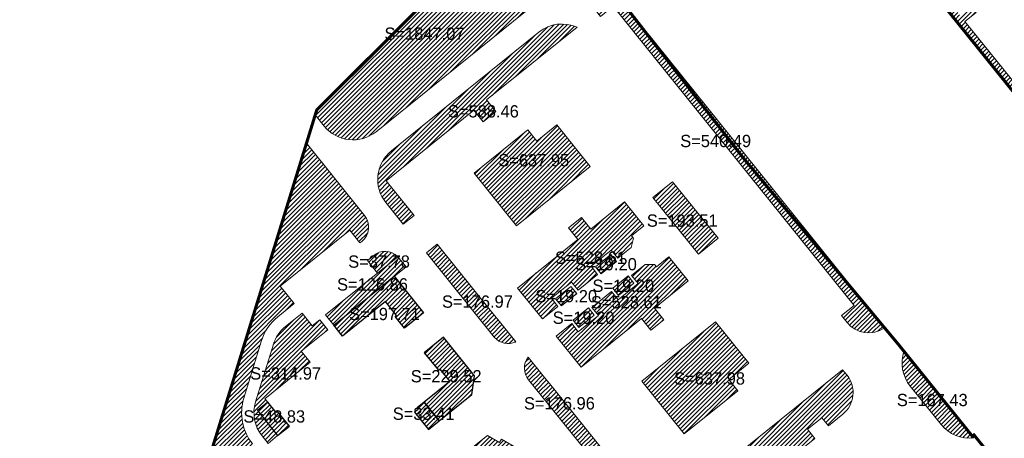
# Model space of a CAD drawing. Header units: millimetres. Extents: x 38389465 to 38395088, y 2473666 to 2480744.
# Tile 21 of 256: x 38390623 to 38390944, y 2476279 to 2476415. Entities that reach past the tile are written whole.
import ezdxf
from ezdxf.enums import TextEntityAlignment as Align

# ---------------------------------------------------------------- set-up
doc = ezdxf.new("R2010")
doc.units = ezdxf.units.MM
doc.header["$LTSCALE"] = 2
doc.linetypes.add('CENTER2', pattern=[1.125, 0.75, -0.125, 0.125, -0.125])
for name, color, linetype in [('MJZJ', 7, 'CONTINUOUS'), ('w-用地红线', 1, 'CONTINUOUS'), ('w-绿地面积', 82, 'CONTINUOUS'), ('绿地框线', 114, 'CONTINUOUS')]:
    doc.layers.add(name, color=color, linetype=linetype)
for name, color, linetype, lineweight in [('下沉式地面绿化', 80, 'CONTINUOUS', 9), ('普通地面绿化', 122, 'CONTINUOUS', 9), ('普通绿地填充', 114, 'CONTINUOUS', 9)]:
    doc.layers.add(name, color=color, linetype=linetype, lineweight=lineweight)
doc.styles.add('中等线体', font='txt', dxfattribs={"width": 0.8})
pattern_1 = [(45, (0, 0), (-0.707106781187, 0.707106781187), [])]

msp = doc.modelspace()

# ---------------------------------------------------------------- hatches: boundary and pattern name
at = {"layer": 'MJZJ', "linetype": 'ByBlock'}
h = msp.add_hatch(dxfattribs=at)
h.set_pattern_fill('411B', color=3, scale=2, style=0)
h.set_pattern_definition(pattern_1)
edge = h.paths.add_edge_path()
edge.add_line((38390967.655, 2476377.438), (38390966.709, 2476378.613))
edge.add_arc((38390966.242, 2476378.236), 0.6, 38.83681, 128.83655)
edge.add_line((38390965.866, 2476378.704), (38390962.205, 2476375.756))
edge.add_line((38390962.205, 2476375.756), (38390930.723, 2476414.86))
edge.add_line((38390930.723, 2476414.86), (38390934.384, 2476417.807))
edge.add_arc((38390934.008, 2476418.275), 0.6, 308.83659, 398.83659)
edge.add_line((38390934.475, 2476418.651), (38390933.786, 2476419.508))
edge.add_arc((38390933.318, 2476419.132), 0.6, 38.83659, 128.83659)
edge.add_line((38390932.942, 2476419.599), (38390929.281, 2476416.652))
edge.add_line((38390929.281, 2476416.652), (38390918.934, 2476429.504))
edge.add_line((38390918.934, 2476429.504), (38390922.595, 2476432.452))
edge.add_arc((38390922.218, 2476432.919), 0.6, 308.83659, 398.83659)
edge.add_line((38390922.686, 2476433.295), (38390921.996, 2476434.152))
edge.add_arc((38390921.529, 2476433.776), 0.6, 38.83659, 128.83659)
edge.add_line((38390921.152, 2476434.243), (38390917.491, 2476431.296))
edge.add_line((38390917.491, 2476431.296), (38390909.652, 2476441.033))
edge.add_line((38390909.652, 2476441.033), (38390913.313, 2476443.98))
edge.add_arc((38390912.937, 2476444.448), 0.6, 308.83659, 398.83659)
edge.add_line((38390913.404, 2476444.824), (38390912.715, 2476445.681))
edge.add_arc((38390912.247, 2476445.304), 0.6, 38.83659, 128.83659)
edge.add_line((38390911.871, 2476445.772), (38390908.21, 2476442.824))
edge.add_line((38390908.21, 2476442.824), (38390900.371, 2476452.561))
edge.add_line((38390900.371, 2476452.561), (38390904.032, 2476455.509))
edge.add_arc((38390903.656, 2476455.976), 0.6, 308.83659, 398.8366)
edge.add_line((38390904.123, 2476456.352), (38390903.433, 2476457.209))
edge.add_arc((38390902.966, 2476456.833), 0.6, 38.8366, 128.83659)
edge.add_line((38390902.59, 2476457.3), (38390898.929, 2476454.353))
edge.add_line((38390898.929, 2476454.353), (38390891.09, 2476464.09))
edge.add_line((38390891.09, 2476464.09), (38390894.751, 2476467.037))
edge.add_arc((38390894.375, 2476467.505), 0.6, 308.83659, 398.83659)
edge.add_line((38390894.842, 2476467.881), (38390894.152, 2476468.738))
edge.add_arc((38390893.685, 2476468.362), 0.6, 38.83659, 128.83659)
edge.add_line((38390893.309, 2476468.829), (38390889.648, 2476465.881))
edge.add_line((38390889.648, 2476465.881), (38390881.809, 2476475.618))
edge.add_line((38390881.809, 2476475.618), (38390885.47, 2476478.566))
edge.add_arc((38390885.094, 2476479.033), 0.6, 308.83659, 398.83659)
edge.add_line((38390885.561, 2476479.409), (38390884.871, 2476480.266))
edge.add_arc((38390884.404, 2476479.89), 0.6, 38.83659, 128.83659)
edge.add_line((38390884.028, 2476480.357), (38390880.366, 2476477.41))
edge.add_line((38390880.366, 2476477.41), (38390872.528, 2476487.146))
edge.add_line((38390872.528, 2476487.146), (38390876.189, 2476490.094))
edge.add_arc((38390875.813, 2476490.561), 0.6, 308.83659, 398.83659)
edge.add_line((38390876.28, 2476490.938), (38390875.59, 2476491.794))
edge.add_arc((38390875.123, 2476491.418), 0.6, 38.83659, 128.83659)
edge.add_line((38390874.747, 2476491.885), (38390871.085, 2476488.938))
edge.add_line((38390871.085, 2476488.938), (38390863.246, 2476498.675))
edge.add_line((38390863.246, 2476498.675), (38390866.908, 2476501.622))
edge.add_arc((38390866.531, 2476502.09), 0.6, 308.83659, 398.83659)
edge.add_line((38390866.999, 2476502.466), (38390866.309, 2476503.323))
edge.add_arc((38390865.842, 2476502.947), 0.6, 38.83659, 128.83659)
edge.add_line((38390865.465, 2476503.414), (38390861.804, 2476500.466))
edge.add_line((38390861.804, 2476500.466), (38390853.965, 2476510.203))
edge.add_line((38390853.965, 2476510.203), (38390857.626, 2476513.151))
edge.add_arc((38390857.25, 2476513.618), 0.6, 308.83659, 398.83659)
edge.add_line((38390857.718, 2476513.994), (38390857.028, 2476514.851))
edge.add_arc((38390856.56, 2476514.475), 0.6, 38.83659, 128.83659)
edge.add_line((38390856.184, 2476514.942), (38390852.523, 2476511.995))
edge.add_line((38390852.523, 2476511.995), (38390844.684, 2476521.732))
edge.add_line((38390844.684, 2476521.732), (38390848.345, 2476524.679))
edge.add_arc((38390847.969, 2476525.147), 0.6, 308.83659, 398.83659)
edge.add_line((38390848.436, 2476525.523), (38390847.746, 2476526.38))
edge.add_arc((38390847.279, 2476526.003), 0.6, 38.83659, 128.83659)
edge.add_line((38390846.903, 2476526.471), (38390843.242, 2476523.523))
edge.add_line((38390843.242, 2476523.523), (38390835.403, 2476533.26))
edge.add_line((38390835.403, 2476533.26), (38390839.064, 2476536.208))
edge.add_arc((38390838.688, 2476536.675), 0.6, 308.83659, 398.83659)
edge.add_line((38390839.155, 2476537.051), (38390838.465, 2476537.908))
edge.add_arc((38390837.998, 2476537.532), 0.6, 38.83659, 128.83659)
edge.add_line((38390837.622, 2476537.999), (38390833.961, 2476535.052))
edge.add_line((38390833.961, 2476535.052), (38390826.122, 2476544.789))
edge.add_line((38390826.122, 2476544.789), (38390829.783, 2476547.736))
edge.add_arc((38390829.407, 2476548.204), 0.6, 308.83659, 398.83659)
edge.add_line((38390829.874, 2476548.58), (38390829.184, 2476549.437))
edge.add_arc((38390828.717, 2476549.061), 0.6, 38.83659, 128.83659)
edge.add_line((38390828.341, 2476549.528), (38390824.679, 2476546.58))
edge.add_line((38390824.679, 2476546.58), (38390816.841, 2476556.317))
edge.add_line((38390816.841, 2476556.317), (38390820.502, 2476559.265))
edge.add_arc((38390820.126, 2476559.732), 0.6, 308.83659, 398.83659)
edge.add_line((38390820.593, 2476560.108), (38390819.903, 2476560.965))
edge.add_arc((38390819.436, 2476560.589), 0.6, 38.83659, 128.83659)
edge.add_line((38390819.059, 2476561.056), (38390815.398, 2476558.109))
edge.add_line((38390815.398, 2476558.109), (38390807.559, 2476567.846))
edge.add_line((38390807.559, 2476567.846), (38390811.221, 2476570.793))
edge.add_arc((38390810.844, 2476571.26), 0.6, 308.83659, 398.83659)
edge.add_line((38390811.312, 2476571.637), (38390810.622, 2476572.494))
edge.add_arc((38390810.155, 2476572.117), 0.6, 38.83659, 128.83659)
edge.add_line((38390809.778, 2476572.585), (38390806.117, 2476569.637))
edge.add_line((38390806.117, 2476569.637), (38390798.278, 2476579.374))
edge.add_line((38390798.278, 2476579.374), (38390801.939, 2476582.322))
edge.add_arc((38390801.563, 2476582.789), 0.6, 308.83659, 398.83681)
edge.add_line((38390802.03, 2476583.165), (38390801.463, 2476583.87))
edge.add_line((38390801.463, 2476583.87), (38390795.701, 2476579.231))
edge.add_line((38390795.701, 2476579.231), (38390967.447, 2476365.901))
edge.add_arc((38390960.645, 2476371.794), 9, 319.09369, 398.83681)
h = msp.add_hatch(dxfattribs=at)
h.set_pattern_fill('411B', color=3, scale=2, style=0)
h.set_pattern_definition(pattern_1)
edge = h.paths.add_edge_path()
edge.add_line((38390780.339, 2476446.504), (38390789.597, 2476435.004))
edge.add_arc((38390780.25, 2476427.479), 12, -51.16273, 38.83647, ccw=False)
edge.add_line((38390787.775, 2476418.132), (38390739.17, 2476379))
edge.add_arc((38390731.645, 2476388.347), 12, 218.83647, 308.83727, ccw=False)
edge.add_line((38390722.298, 2476380.822), (38390719.376, 2476384.452))
edge.add_line((38390719.376, 2476384.452), (38390719.862, 2476386.029))
edge.add_line((38390719.862, 2476386.029), (38390755.505, 2476421.672))
edge.add_line((38390755.505, 2476421.672), (38390780.339, 2476446.504))
h = msp.add_hatch(dxfattribs=at)
h.set_pattern_fill('411B', color=3, scale=2, style=0)
h.set_pattern_definition(pattern_1)
edge = h.paths.add_edge_path()
edge.add_arc((38390818.776, 2476417.382), 12.021, 115.09507, 126.04059)
edge.add_arc((38390815.256, 2476422.267), 6, 126.30164, 218.83664)
edge.add_line((38390810.582, 2476418.504), (38390812.199, 2476416.496))
edge.add_line((38390812.199, 2476416.496), (38390816.325, 2476419.818))
edge.add_line((38390816.325, 2476419.818), (38390894.713, 2476322.451))
edge.add_line((38390894.713, 2476322.451), (38390890.587, 2476319.129))
edge.add_line((38390890.587, 2476319.129), (38390892.412, 2476316.862))
edge.add_arc((38390899.422, 2476322.506), 9, 218.83664, 304.67265)
edge.add_line((38390904.542, 2476315.104), (38390813.678, 2476428.268))
h = msp.add_hatch(dxfattribs=at)
h.set_pattern_fill('411B', color=3, scale=2, style=0)
h.set_pattern_definition(pattern_1)
edge = h.paths.add_edge_path()
edge.add_arc((38390799.693, 2476402.05), 12, 66.11637, 128.83727)
edge.add_line((38390792.168, 2476411.397), (38390744.186, 2476372.767))
edge.add_arc((38390751.711, 2476363.42), 12, 128.83727, 218.83647)
edge.add_line((38390742.364, 2476355.895), (38390748.008, 2476348.884))
edge.add_line((38390748.008, 2476348.884), (38390751.514, 2476351.708))
edge.add_line((38390751.514, 2476351.708), (38390742.421, 2476363.002))
edge.add_line((38390742.421, 2476363.002), (38390770.93, 2476385.954))
edge.add_line((38390770.93, 2476385.954), (38390773.972, 2476382.176))
edge.add_line((38390773.972, 2476382.176), (38390778.178, 2476385.563))
edge.add_line((38390778.178, 2476385.563), (38390775.136, 2476389.341))
edge.add_line((38390775.136, 2476389.341), (38390804.552, 2476413.023))
h = msp.add_hatch(dxfattribs=at)
h.set_pattern_fill('411B', color=3, scale=2, style=0)
h.set_pattern_definition(pattern_1)
h.paths.add_polyline_path([(38390771.072, 2476365.527), (38390788.497, 2476379.554), (38390791.445, 2476375.893), (38390798.01, 2476381.181), (38390808.859, 2476367.706), (38390784.868, 2476348.391)])
h = msp.add_hatch(dxfattribs=at)
h.set_pattern_fill('411B', color=3, scale=2, style=0)
h.set_pattern_definition(pattern_1)
edge = h.paths.add_edge_path()
edge.add_line((38390631.34, 2476069.945), (38390666.078, 2476088.289))
edge.add_line((38390666.078, 2476088.289), (38390677.324, 2476124.699))
edge.add_line((38390677.324, 2476124.699), (38390653.541, 2476169.739))
edge.add_line((38390653.541, 2476169.739), (38390662.254, 2476197.979))
edge.add_line((38390662.254, 2476197.979), (38390662.191, 2476199.123))
edge.add_line((38390662.191, 2476199.123), (38390667.731, 2476217.076))
edge.add_line((38390667.731, 2476217.076), (38390669.124, 2476215.905))
edge.add_line((38390669.124, 2476215.905), (38390673.737, 2476230.935))
edge.add_line((38390673.737, 2476230.935), (38390684.552, 2476265.904))
edge.add_line((38390684.552, 2476265.904), (38390683.303, 2476266.256))
edge.add_line((38390683.303, 2476266.256), (38390682.947, 2476266.388))
edge.add_line((38390682.947, 2476266.388), (38390684.018, 2476269.861))
edge.add_line((38390684.018, 2476269.861), (38390686.67, 2476278.456))
edge.add_line((38390686.67, 2476278.456), (38390716.529, 2476375.227))
edge.add_line((38390716.529, 2476375.227), (38390735.443, 2476351.735))
edge.add_arc((38390730.769, 2476347.972), 6, -51.15869, 38.83645, ccw=False)
edge.add_line((38390734.532, 2476343.299), (38390733.908, 2476342.799))
edge.add_line((38390733.908, 2476342.799), (38390730.586, 2476346.925))
edge.add_line((38390730.586, 2476346.925), (38390707.996, 2476328.739))
edge.add_line((38390707.996, 2476328.739), (38390712.574, 2476323.053))
edge.add_line((38390712.574, 2476323.053), (38390707.192, 2476318.72))
edge.add_arc((38390717.225, 2476306.257), 16, 128.8366, 162.85222)
edge.add_line((38390701.937, 2476310.974), (38390696.143, 2476292.196))
edge.add_arc((38390711.431, 2476287.479), 16, 162.85222, 218.83641)
edge.add_line((38390698.968, 2476277.445), (38390713.583, 2476259.292))
edge.add_arc((38390704.236, 2476251.767), 12, -51.04418, 38.83641, ccw=False)
edge.add_line((38390711.781, 2476242.435), (38390681.329, 2476217.919))
edge.add_arc((38390696.379, 2476199.225), 24, 128.83643, 162.80312)
edge.add_line((38390673.452, 2476206.32), (38390665.556, 2476180.79))
edge.add_arc((38390701.86, 2476169.562), 38, 162.81472, 218.83662)
edge.add_line((38390672.26, 2476145.732), (38390695.311, 2476117.1))
edge.add_line((38390695.311, 2476117.1), (38390692.273, 2476114.654))
edge.add_line((38390692.273, 2476114.654), (38390688.768, 2476111.832))
edge.add_line((38390688.768, 2476111.832), (38390680.199, 2476104.934))
edge.add_arc((38390670.257, 2476098.214), 12, -51.16338, 34.05643, ccw=False)
edge.add_line((38390677.783, 2476088.867), (38390656.179, 2476071.498))
edge.add_line((38390656.179, 2476071.498), (38390654.297, 2476073.835))
edge.add_line((38390654.297, 2476073.835), (38390646.507, 2476067.564))
edge.add_line((38390646.507, 2476067.564), (38390648.327, 2476065.304))
edge.add_arc((38390642.183, 2476075.612), 12, 218.83811, 300.79653, ccw=False)
edge.add_line((38390632.836, 2476068.087), (38390631.34, 2476069.945))
h = msp.add_hatch(dxfattribs=at)
h.set_pattern_fill('411B', color=3, scale=2, style=0)
h.set_pattern_definition(pattern_1)
h.paths.add_polyline_path([(38390835.626, 2476362.682), (38390829.238, 2476357.539), (38390844.039, 2476339.157), (38390850.425, 2476344.298)])
h = msp.add_hatch(dxfattribs=at)
h.set_pattern_fill('411B', color=3, scale=2, style=0)
h.set_pattern_definition(pattern_1)
h.paths.add_polyline_path([(38390785.166, 2476328.088), (38390793.256, 2476318.04), (38390798.319, 2476322.116), (38390796.186, 2476324.765), (38390802.729, 2476330.032), (38390804.862, 2476327.384), (38390811.249, 2476332.526), (38390809.117, 2476335.175), (38390815.66, 2476340.442), (38390817.792, 2476337.794), (38390822.187, 2476341.332), (38390822.926, 2476344.333), (38390822.283, 2476345.133), (38390826.255, 2476348.331), (38390819.984, 2476356.12), (38390809.001, 2476347.278), (38390805.96, 2476351.056), (38390801.753, 2476347.669), (38390804.795, 2476343.891)])
h = msp.add_hatch(dxfattribs=at)
h.set_pattern_fill('411B', color=3, scale=2, style=0)
h.set_pattern_definition(pattern_1)
edge = h.paths.add_edge_path()
edge.add_line((38390776.285, 2476320.94), (38390759.04, 2476342.36))
edge.add_line((38390759.04, 2476342.36), (38390755.533, 2476339.537))
edge.add_line((38390755.533, 2476339.537), (38390777.638, 2476312.08))
edge.add_arc((38390782.154, 2476316.048), 6.011, 221.30572, 294.35455)
edge.add_line((38390784.633, 2476310.571), (38390779.735, 2476316.655))
edge.add_line((38390779.735, 2476316.655), (38390776.285, 2476320.94))
h = msp.add_hatch(dxfattribs=at)
h.set_pattern_fill('411B', color=3, scale=2, style=0)
h.set_pattern_definition(pattern_1)
edge = h.paths.add_edge_path()
edge.add_line((38390725.403, 2476316.05), (38390748.926, 2476334.987))
edge.add_line((38390748.926, 2476334.987), (38390746.605, 2476337.87))
edge.add_arc((38390741.931, 2476334.108), 6, 38.83647, 43.61746)
edge.add_line((38390746.275, 2476338.247), (38390722.769, 2476319.322))
edge.add_line((38390722.769, 2476319.322), (38390725.403, 2476316.05))
h = msp.add_hatch(dxfattribs=at)
h.set_pattern_fill('411B', color=3, scale=2, style=0)
h.set_pattern_definition(pattern_1)
edge = h.paths.add_edge_path()
edge.add_line((38390736.347, 2476337.057), (38390739.669, 2476332.931))
edge.add_line((38390739.669, 2476332.931), (38390746.275, 2476338.247))
edge.add_arc((38390742.084, 2476334.196), 5.829, 44.02532, 130.54861)
edge.add_line((38390738.294, 2476338.625), (38390736.347, 2476337.057))
h = msp.add_hatch(dxfattribs=at)
h.set_pattern_fill('411B', color=3, scale=2, style=0)
h.set_pattern_definition(pattern_1)
h.paths.add_polyline_path([(38390805.86, 2476302.384), (38390797.771, 2476312.432), (38390802.834, 2476316.508), (38390804.966, 2476313.86), (38390811.509, 2476319.127), (38390809.377, 2476321.776), (38390815.764, 2476326.918), (38390817.896, 2476324.27), (38390824.439, 2476329.537), (38390822.307, 2476332.186), (38390826.702, 2476335.724), (38390829.792, 2476335.806), (38390830.435, 2476335.006), (38390834.407, 2476338.205), (38390840.679, 2476330.415), (38390829.696, 2476321.573), (38390832.737, 2476317.795), (38390828.531, 2476314.409), (38390825.49, 2476318.187)])
h = msp.add_hatch(dxfattribs=at)
h.set_pattern_fill('411B', color=3, scale=2, style=0)
h.set_pattern_definition(pattern_1)
h.paths.add_polyline_path([(38390815.508, 2476339.036), (38390817.389, 2476336.7), (38390812.404, 2476332.686), (38390810.523, 2476335.023)])
h = msp.add_hatch(dxfattribs=at)
h.set_pattern_fill('411B', color=3, scale=2, style=0)
h.set_pattern_definition(pattern_1)
h.paths.add_polyline_path([(38390725.401, 2476316.049), (38390745.109, 2476331.915), (38390754.641, 2476320.075), (38390748.409, 2476315.058), (38390745.4, 2476318.796), (38390745.867, 2476319.172), (38390742.23, 2476323.69), (38390728.286, 2476312.465)])
h = msp.add_hatch(dxfattribs=at)
h.set_pattern_fill('411B', color=3, scale=2, style=0)
h.set_pattern_definition(pattern_1)
h.paths.add_polyline_path([(38390821.152, 2476332.026), (38390823.033, 2476329.689), (38390818.048, 2476325.676), (38390816.167, 2476328.012)])
h = msp.add_hatch(dxfattribs=at)
h.set_pattern_fill('411B', color=3, scale=2, style=0)
h.set_pattern_definition(pattern_1)
h.paths.add_polyline_path([(38390802.578, 2476328.626), (38390804.459, 2476326.29), (38390799.474, 2476322.276), (38390797.593, 2476324.613)])
h = msp.add_hatch(dxfattribs=at)
h.set_pattern_fill('411B', color=3, scale=2, style=0)
h.set_pattern_definition(pattern_1)
h.paths.add_polyline_path([(38390808.222, 2476321.616), (38390810.103, 2476319.279), (38390805.118, 2476315.266), (38390803.237, 2476317.602)])
h = msp.add_hatch(dxfattribs=at)
h.set_pattern_fill('411B', color=3, scale=2, style=0)
h.set_pattern_definition(pattern_1)
edge = h.paths.add_edge_path()
edge.add_line((38390714.815, 2476307.515), (38390723.461, 2476314.476))
edge.add_line((38390723.461, 2476314.476), (38390720.821, 2476317.755))
edge.add_line((38390720.821, 2476317.755), (38390718.405, 2476315.81))
edge.add_line((38390718.405, 2476315.81), (38390715.088, 2476319.931))
edge.add_line((38390715.088, 2476319.931), (38390709.705, 2476315.598))
edge.add_arc((38390717.231, 2476306.251), 12, 128.8366, 162.85222)
edge.add_line((38390705.764, 2476309.789), (38390699.97, 2476291.01))
edge.add_arc((38390711.437, 2476287.472), 12, 162.85222, 218.83641)
edge.add_line((38390702.089, 2476279.947), (38390704.031, 2476277.535))
edge.add_line((38390704.031, 2476277.535), (38390707.146, 2476280.043))
edge.add_line((38390707.146, 2476280.043), (38390700.569, 2476288.214))
edge.add_line((38390700.569, 2476288.214), (38390703.919, 2476290.911))
edge.add_line((38390703.919, 2476290.911), (38390702.979, 2476292.079))
edge.add_line((38390702.979, 2476292.079), (38390717.7, 2476303.932))
edge.add_line((38390717.7, 2476303.932), (38390714.815, 2476307.515))
h = msp.add_hatch(dxfattribs=at)
h.set_pattern_fill('411B', color=3, scale=2, style=0)
h.set_pattern_definition(pattern_1)
h.paths.add_polyline_path([(38390825.63, 2476297.76), (38390849.621, 2476317.075), (38390860.47, 2476303.6), (38390853.904, 2476298.313), (38390856.851, 2476294.652), (38390839.427, 2476280.624)])
h = msp.add_hatch(dxfattribs=at)
h.set_pattern_fill('411B', color=3, scale=2, style=0)
h.set_pattern_definition(pattern_1)
h.paths.add_polyline_path([(38390761.1, 2476312.052), (38390754.868, 2476307.035), (38390759.447, 2476301.348), (38390759.914, 2476301.724), (38390763.175, 2476297.674), (38390754.762, 2476290.902), (38390759.653, 2476284.827), (38390770.351, 2476293.44), (38390771.218, 2476299.484)])
h = msp.add_hatch(dxfattribs=at)
h.set_pattern_fill('411B', color=3, scale=2, style=0)
h.set_pattern_definition(pattern_1)
edge = h.paths.add_edge_path()
edge.add_line((38390796.98, 2476295.235), (38390793.531, 2476299.519))
edge.add_line((38390793.531, 2476299.519), (38390788.634, 2476305.602))
edge.add_arc((38390793.444, 2476302.015), 6, 143.28809, 218.83706)
edge.add_line((38390788.77, 2476298.253), (38390810.719, 2476270.991))
edge.add_line((38390810.719, 2476270.991), (38390814.225, 2476273.815))
edge.add_line((38390814.225, 2476273.815), (38390796.98, 2476295.235))
h = msp.add_hatch(dxfattribs=at)
h.set_pattern_fill('411B', color=3, scale=2, style=0)
h.set_pattern_definition(pattern_1)
edge = h.paths.add_edge_path()
edge.add_arc((38390922.279, 2476303.677), 12, 161.44026, 218.83668)
edge.add_line((38390912.932, 2476296.152), (38390922.966, 2476283.689))
edge.add_arc((38390932.313, 2476291.214), 12, 218.83668, 276.23291)
edge.add_line((38390933.616, 2476279.285), (38390910.903, 2476307.497))
h = msp.add_hatch(dxfattribs=at)
h.set_pattern_fill('411B', color=3, scale=2, style=0)
h.set_pattern_definition(pattern_1)
edge = h.paths.add_edge_path()
edge.add_line((38390830.461, 2476252.847), (38390834.911, 2476247.319))
edge.add_line((38390834.911, 2476247.319), (38390841.529, 2476246.604))
edge.add_line((38390841.529, 2476246.604), (38390881.942, 2476279.162))
edge.add_line((38390881.942, 2476279.162), (38390879.559, 2476282.122))
edge.add_line((38390879.559, 2476282.122), (38390884.233, 2476285.885))
edge.add_line((38390884.233, 2476285.885), (38390886.321, 2476283.291))
edge.add_line((38390886.321, 2476283.291), (38390890.995, 2476287.054))
edge.add_arc((38390885.351, 2476294.064), 9, 308.83748, 398.65687)
edge.add_line((38390892.379, 2476299.686), (38390890.912, 2476301.509))
edge.add_line((38390890.912, 2476301.509), (38390830.461, 2476252.847))
h = msp.add_hatch(dxfattribs=at)
h.set_pattern_fill('411B', color=3, scale=2, style=0)
h.set_pattern_definition(pattern_1)
h.paths.add_polyline_path([(38390707.083, 2476287.938), (38390706.616, 2476287.561), (38390703.919, 2476290.911), (38390700.569, 2476288.214), (38390707.144, 2476280.042), (38390710.962, 2476283.116)])
h = msp.add_hatch(dxfattribs=at)
h.set_pattern_fill('411B', color=3, scale=2, style=0)
h.set_pattern_definition(pattern_1)
h.paths.add_polyline_path([(38390754.769, 2476290.897), (38390752.511, 2476289.078), (38390752.887, 2476288.61), (38390751.719, 2476287.67), (38390756.233, 2476282.063), (38390759.66, 2476284.822)])
h = msp.add_hatch(dxfattribs=at)
h.set_pattern_fill('411B', color=3, scale=2, style=0)
h.set_pattern_definition(pattern_1)
h.paths.add_polyline_path([(38390764.727, 2476271.517), (38390806.335, 2476247.412), (38390803.719, 2476250.661), (38390818.516, 2476242.089), (38390817.993, 2476242.739), (38390819.161, 2476243.679), (38390802.596, 2476264.255), (38390796.837, 2476267.592), (38390798.191, 2476269.928), (38390789.971, 2476274.69), (38390789.269, 2476273.479), (38390779.924, 2476278.893), (38390779.322, 2476277.854), (38390775.413, 2476280.119)])

# ---------------------------------------------------------------- linework, layer by layer
at = {"layer": 'w-用地红线', "linetype": 'CENTER2', "ltscale": 10, "const_width": 1, "flags": 128}
for points in [[(38390921.351, 2476707.88), (38390921.345, 2476707.891), (38390917.545, 2476714.203), (38390936.307, 2476721.499), (38390955.314, 2476728.127), (38390955.723, 2476728.262), (38390956.327, 2476728.46), (38390956.93, 2476728.657), (38390957.535, 2476728.854), (38390958.139, 2476729.05), (38390958.744, 2476729.246), (38390959.349, 2476729.441), (38390959.955, 2476729.635), (38390960.561, 2476729.829), (38390961.167, 2476730.022), (38390961.759, 2476730.21), (38390962.367, 2476730.402), (38390962.974, 2476730.594), (38390963.582, 2476730.785), (38390964.19, 2476730.976), (38390964.799, 2476731.166), (38390965.408, 2476731.355), (38390966.017, 2476731.544), (38390966.627, 2476731.732), (38390967.237, 2476731.92), (38390967.847, 2476732.108), (38390968.458, 2476732.295), (38390969.069, 2476732.481), (38390969.681, 2476732.667), (38390970.292, 2476732.852), (38390970.905, 2476733.037), (38390971.517, 2476733.221), (38390972.13, 2476733.405), (38390972.743, 2476733.588), (38390973.357, 2476733.771), (38390973.97, 2476733.954), (38390974.585, 2476734.135), (38390975.199, 2476734.317), (38390975.814, 2476734.498), (38390976.429, 2476734.678), (38390977.045, 2476734.858), (38390977.661, 2476735.037), (38390978.277, 2476735.216), (38390978.893, 2476735.395), (38390979.51, 2476735.573), (38390980.127, 2476735.751), (38390980.349, 2476735.815), (38390980.745, 2476735.928), (38390981.363, 2476736.105), (38390981.981, 2476736.281), (38390982.599, 2476736.457), (38390983.218, 2476736.632), (38390983.837, 2476736.807), (38390984.457, 2476736.982), (38390985.076, 2476737.156), (38390985.696, 2476737.329), (38390986.317, 2476737.503), (38390986.937, 2476737.676), (38390987.558, 2476737.848), (38390988.179, 2476738.02), (38390988.801, 2476738.192), (38390989.423, 2476738.363), (38390990.045, 2476738.534), (38390990.668, 2476738.704), (38390991.29, 2476738.874), (38390991.913, 2476739.044), (38390992.537, 2476739.213), (38390993.16, 2476739.382), (38390993.784, 2476739.55), (38390994.409, 2476739.718), (38390995.033, 2476739.886), (38390995.658, 2476740.053), (38390996.283, 2476740.22), (38390996.908, 2476740.387), (38390997.534, 2476740.553), (38390998.16, 2476740.719), (38390998.786, 2476740.885), (38390999.413, 2476741.05), (38391000.04, 2476741.215), (38391000.667, 2476741.38), (38391001.294, 2476741.544), (38391001.922, 2476741.708), (38391002.55, 2476741.871), (38391003.178, 2476742.034), (38391003.807, 2476742.197), (38391004.435, 2476742.36), (38391005.064, 2476742.522), (38391005.694, 2476742.684), (38391006.323, 2476742.846), (38391006.953, 2476743.007), (38391007.583, 2476743.168), (38391008.214, 2476743.329), (38391008.844, 2476743.489), (38391009.475, 2476743.649), (38391010.106, 2476743.809), (38391010.738, 2476743.969), (38391011.369, 2476744.128), (38391012.001, 2476744.287), (38391012.634, 2476744.446), (38391013.899, 2476744.763), (38391014.532, 2476744.921), (38391015.799, 2476745.236), (38391016.432, 2476745.393), (38391017.701, 2476745.707), (38391018.335, 2476745.863), (38391019.605, 2476746.176), (38391020.24, 2476746.332), (38391021.511, 2476746.642), (38391022.147, 2476746.798), (38391023.42, 2476747.107), (38391024.694, 2476747.416), (38391025.968, 2476747.724), (38391027.244, 2476748.032), (38391028.52, 2476748.338), (38391029.798, 2476748.644), (38391031.076, 2476748.949), (38391032.355, 2476749.254), (38391033.635, 2476749.558), (38391034.916, 2476749.861), (38391036.198, 2476750.164), (38391037.481, 2476750.467), (38391038.765, 2476750.768), (38391040.049, 2476751.07), (38391040.331, 2476751.136), (38391039.016, 2476745.027), (38391039.235, 2476744.053), (38391039.418, 2476743.237), (38391088.777, 2476759.768), (38391111.503, 2476765.997), (38391113.15, 2476766.448), (38391121.842, 2476768.83), (38391121.858, 2476768.834), (38391151.839, 2476776.564), (38391160.779, 2476778.869), (38391163.95, 2476779.598), (38391167.429, 2476780.398), (38391169.039, 2476780.667), (38391176.597, 2476782.47), (38391180.849, 2476783.485), (38391213.587, 2476791.013), (38391214.895, 2476785.38), (38391215.863, 2476781.212), (38391216.388, 2476778.953), (38391216.983, 2476776.392), (38391218.066, 2476771.729), (38391219.094, 2476767.304), (38391244.422, 2476658.249), (38391246.735, 2476648.292), (38391247.403, 2476645.418), (38391247.639, 2476644.401), (38391247.759, 2476643.885), (38391260.386, 2476589.52), (38391262.039, 2476582.401), (38391263.582, 2476575.759), (38391284.067, 2476487.557), (38391288.74, 2476467.44), (38391289.51, 2476464.125), (38391290.029, 2476461.887), (38391302.87, 2476406.603), (38391306.094, 2476392.721), (38391306.654, 2476390.309), (38391314.025, 2476358.575), (38391319.187, 2476336.348), (38391321.551, 2476326.169), (38391322.553, 2476316.977), (38391301.577, 2476296.365), (38391193.471, 2476190.133), (38391184.655, 2476181.47), (38391176.022, 2476172.987), (38391147.946, 2476145.397), (38391141.057, 2476153.086), (38391131.628, 2476163.611), (38391117.666, 2476179.874), (38391115.698, 2476182.166), (38391113.945, 2476184.297), (38391100.162, 2476201.051), (38391096.016, 2476206.201), (38390996.926, 2476329.284), (38390991.676, 2476335.804), (38390983.923, 2476345.435), (38390931.404, 2476410.671), (38390918.083, 2476427.217), (38390885.088, 2476468.201), (38390787.442, 2476589.49), (38390786.302, 2476590.905), (38390778.43, 2476604.896), (38390775.732, 2476620.629), (38390775.832, 2476621.139), (38390777.355, 2476628.893), (38390779.463, 2476639.622), (38390781.738, 2476642.976), (38390783.844, 2476646.082), (38390790.129, 2476655.349), (38390806.235, 2476665.714), (38390863.845, 2476687.493), (38390921.348, 2476707.886)], [(38390933.166, 2476279.844), (38390933.177, 2476279.853), (38390933.682, 2476280.26), (38390950.593, 2476259.254), (38391037.827, 2476150.899), (38391055.045, 2476129.984), (38391072.715, 2476109.45), (38391090.83, 2476089.308), (38391090.326, 2476088.812), (38391088.937, 2476087.448), (38391087.839, 2476086.369), (38391057.384, 2476056.442), (38391048.797, 2476048.003), (38390978.655, 2475979.077), (38390965.656, 2475966.304), (38390937.662, 2475938.796), (38390827.949, 2475830.985), (38390822.893, 2475826.017), (38390813.346, 2475823.192), (38390803.231, 2475818.22), (38390796.543, 2475815.775), (38390786.051, 2475813.386), (38390780.097, 2475810.871), (38390776.179, 2475809.216), (38390772.066, 2475806.878), (38390769.383, 2475805.878), (38390769.319, 2475805.854), (38390755.182, 2475799.333), (38390755.024, 2475799.26), (38390749.221, 2475797.624), (38390747.296, 2475797.081), (38390740.191, 2475797.106), (38390731.362, 2475794.751), (38390728.404, 2475795.632), (38390728.39, 2475795.636), (38390728.298, 2475795.641), (38390728.263, 2475795.633), (38390728.114, 2475795.598), (38390719.912, 2475796.068), (38390704.785, 2475801.514), (38390693.221, 2475808.036), (38390692.299, 2475808.303), (38390689.403, 2475808.854), (38390681.857, 2475810.024), (38390680.474, 2475809.82), (38390666.996, 2475809.65), (38390666.367, 2475809.273), (38390662.706, 2475809.572), (38390662.87, 2475808.827), (38390662.733, 2475807.923), (38390662.72, 2475807.838), (38390662.599, 2475807.371), (38390661.91, 2475807.144), (38390658.884, 2475808.381), (38390652.678, 2475810.918), (38390639.961, 2475816.116), (38390636.565, 2475818.85), (38390633.582, 2475821.251), (38390633.312, 2475821.278), (38390623.318, 2475818.468), (38390611.765, 2475814.085), (38390606.532, 2475815.108), (38390602.194, 2475815.957), (38390594.832, 2475822.983), (38390591.342, 2475825.755), (38390590.535, 2475827.206), (38390584.507, 2475827.836), (38390579.936, 2475829.718), (38390577.381, 2475833.954), (38390577.785, 2475841.686), (38390579.402, 2475853.079), (38390583.667, 2475883.42), (38390585.122, 2475889.392), (38390586.222, 2475893.908), (38390587.903, 2475897.504), (38390589.025, 2475897.726), (38390591.57, 2475898.228), (38390582.756, 2475914.651), (38390600.721, 2475924.885), (38390585.813, 2475951.055), (38390620.462, 2476062.8), (38390620.981, 2476064.475), (38390666.078, 2476088.289), (38390677.324, 2476124.7), (38390653.541, 2476169.739), (38390662.254, 2476197.979), (38390662.191, 2476199.123), (38390667.731, 2476217.076), (38390669.124, 2476215.905), (38390673.737, 2476230.935), (38390684.552, 2476265.904), (38390683.303, 2476266.256), (38390682.947, 2476266.388), (38390684.018, 2476269.861), (38390686.67, 2476278.456), (38390719.862, 2476386.029), (38390755.505, 2476421.672), (38390791.148, 2476457.314), (38390858.555, 2476370.539), (38390909.554, 2476309.173), (38390933.166, 2476279.844)]]:
    msp.add_lwpolyline(points, close=True, dxfattribs=at)
at = {"layer": 'w-绿地面积', "color": 152, "ltscale": 5, "flags": 128}
for points in [[(38390725.401, 2476316.049), (38390745.109, 2476331.915), (38390754.641, 2476320.075), (38390748.409, 2476315.058), (38390745.4, 2476318.796), (38390745.867, 2476319.172), (38390742.23, 2476323.69), (38390728.286, 2476312.465)], [(38390707.083, 2476287.938), (38390706.616, 2476287.561), (38390703.919, 2476290.911), (38390700.569, 2476288.214), (38390707.144, 2476280.042), (38390710.962, 2476283.116)]]:
    msp.add_lwpolyline(points, close=True, dxfattribs=at)
msp.add_lwpolyline([(38390761.1, 2476312.052), (38390754.868, 2476307.035), (38390754.868, 2476307.035), (38390759.447, 2476301.348), (38390759.914, 2476301.724), (38390763.175, 2476297.674), (38390763.175, 2476297.674), (38390754.762, 2476290.902), (38390759.653, 2476284.827), (38390770.351, 2476293.44), (38390771.218, 2476299.484, 4.2449058), (38390771.218, 2476299.484)], format="xyb", close=True, dxfattribs=at)
at = {"layer": '下沉式地面绿化', "linetype": 'ByBlock', "flags": 128}
for points in [[(38390780.339, 2476446.504), (38390789.597, 2476435.004, -0.4142095), (38390787.775, 2476418.132), (38390739.17, 2476379, -0.4142177), (38390722.298, 2476380.822), (38390719.376, 2476384.452), (38390719.862, 2476386.029), (38390755.505, 2476421.672), (38390780.339, 2476446.504)], [(38390776.285, 2476320.94), (38390759.04, 2476342.36), (38390755.533, 2476339.537), (38390777.638, 2476312.08, 0.3299868), (38390784.633, 2476310.571), (38390779.735, 2476316.655)], [(38390725.403, 2476316.05), (38390748.926, 2476334.987), (38390746.605, 2476337.87, 0.020864), (38390746.275, 2476338.247), (38390722.769, 2476319.322)], [(38390736.347, 2476337.057), (38390739.669, 2476332.931), (38390746.275, 2476338.247, 0.3965504), (38390738.294, 2476338.625)], [(38390714.815, 2476307.515), (38390723.461, 2476314.476), (38390720.821, 2476317.755), (38390718.405, 2476315.81), (38390715.088, 2476319.931), (38390709.705, 2476315.598, 0.1495207), (38390705.764, 2476309.789), (38390699.97, 2476291.01, 0.2492547), (38390702.089, 2476279.947), (38390704.031, 2476277.535), (38390707.146, 2476280.043), (38390700.569, 2476288.214), (38390703.919, 2476290.911), (38390702.979, 2476292.079), (38390717.7, 2476303.932)], [(38390830.461, 2476252.847), (38390834.911, 2476247.319), (38390841.529, 2476246.604), (38390881.942, 2476279.162), (38390879.559, 2476282.122), (38390884.233, 2476285.885), (38390886.321, 2476283.291), (38390890.995, 2476287.054, 0.4132906), (38390892.379, 2476299.686), (38390890.912, 2476301.509)]]:
    msp.add_lwpolyline(points, format="xyb", close=True, dxfattribs=at)
msp.add_lwpolyline([(38390686.67, 2476278.456), (38390716.529, 2476375.227), (38390735.443, 2476351.735, -0.4141888), (38390734.532, 2476343.299), (38390733.908, 2476342.799), (38390730.586, 2476346.925), (38390707.996, 2476328.739), (38390712.574, 2476323.053), (38390707.192, 2476318.72, 0.1495207), (38390701.937, 2476310.974), (38390696.143, 2476292.196, 0.2492547), (38390698.968, 2476277.445)], format="xyb", dxfattribs=at)
for points in [[(38390785.166, 2476328.088), (38390793.256, 2476318.04), (38390798.319, 2476322.116), (38390796.186, 2476324.765), (38390802.729, 2476330.032), (38390804.862, 2476327.384), (38390811.249, 2476332.526), (38390809.117, 2476335.175), (38390815.66, 2476340.442), (38390817.792, 2476337.794), (38390822.187, 2476341.332), (38390822.926, 2476344.333), (38390822.283, 2476345.133), (38390826.255, 2476348.331), (38390819.984, 2476356.12), (38390809.001, 2476347.278), (38390805.96, 2476351.056), (38390801.753, 2476347.669), (38390804.795, 2476343.891)], [(38390805.86, 2476302.384), (38390797.771, 2476312.432), (38390802.834, 2476316.508), (38390804.966, 2476313.86), (38390811.509, 2476319.127), (38390809.377, 2476321.776), (38390815.764, 2476326.918), (38390817.896, 2476324.27), (38390824.439, 2476329.537), (38390822.307, 2476332.186), (38390826.702, 2476335.724), (38390829.792, 2476335.806), (38390830.435, 2476335.006), (38390834.407, 2476338.205), (38390840.679, 2476330.415), (38390829.696, 2476321.573), (38390832.737, 2476317.795), (38390828.531, 2476314.409), (38390825.49, 2476318.187)], [(38390815.508, 2476339.036), (38390817.389, 2476336.7), (38390812.404, 2476332.686), (38390810.523, 2476335.023)], [(38390821.152, 2476332.026), (38390823.033, 2476329.689), (38390818.048, 2476325.676), (38390816.167, 2476328.012)], [(38390802.578, 2476328.626), (38390804.459, 2476326.29), (38390799.474, 2476322.276), (38390797.593, 2476324.613)], [(38390808.222, 2476321.616), (38390810.103, 2476319.279), (38390805.118, 2476315.266), (38390803.237, 2476317.602)]]:
    msp.add_lwpolyline(points, close=True, dxfattribs=at)
at = {"layer": '普通地面绿化', "linetype": 'ByBlock', "flags": 128}
msp.add_lwpolyline([(38390795.701, 2476579.231), (38390967.447, 2476365.901, 0.3627014), (38390967.655, 2476377.438), (38390966.709, 2476378.613, 0.4142122), (38390965.866, 2476378.704), (38390962.205, 2476375.756), (38390930.723, 2476414.86), (38390934.384, 2476417.807, 0.4142136)], format="xyb", dxfattribs=at)
for points in [[(38390813.678, 2476428.268, 0.0477952), (38390811.703, 2476427.102, 0.4272325), (38390810.582, 2476418.504), (38390812.199, 2476416.496), (38390816.325, 2476419.818), (38390894.713, 2476322.451), (38390890.587, 2476319.129), (38390892.412, 2476316.862, 0.3930841), (38390904.542, 2476315.104)], [(38390835.626, 2476362.682), (38390829.238, 2476357.539, 68.736352), (38390829.238, 2476357.539), (38390844.039, 2476339.157, 0.4142136), (38390844.039, 2476339.157), (38390850.425, 2476344.298)], [(38390796.98, 2476295.235), (38390793.531, 2476299.519), (38390788.634, 2476305.602, 0.3421278), (38390788.77, 2476298.253), (38390810.719, 2476270.991), (38390814.225, 2476273.815)], [(38390910.903, 2476307.497, 0.2558097), (38390912.932, 2476296.152), (38390922.966, 2476283.689, 0.2558089), (38390933.616, 2476279.285)]]:
    msp.add_lwpolyline(points, format="xyb", close=True, dxfattribs=at)
for points in [[(38390771.072, 2476365.527), (38390788.497, 2476379.554), (38390791.445, 2476375.893), (38390798.01, 2476381.181), (38390808.859, 2476367.706), (38390784.868, 2476348.391)], [(38390825.63, 2476297.76), (38390849.621, 2476317.075), (38390860.47, 2476303.6), (38390853.904, 2476298.313), (38390856.851, 2476294.652), (38390839.427, 2476280.624)], [(38390764.727, 2476271.517), (38390806.335, 2476247.412), (38390803.719, 2476250.661), (38390818.516, 2476242.089), (38390817.993, 2476242.739), (38390819.161, 2476243.679), (38390802.596, 2476264.255), (38390796.837, 2476267.592), (38390798.191, 2476269.928), (38390789.971, 2476274.69), (38390789.269, 2476273.479), (38390779.924, 2476278.893), (38390779.322, 2476277.854), (38390775.413, 2476280.119)]]:
    msp.add_lwpolyline(points, close=True, dxfattribs=at)
at = {"layer": '普通绿地填充', "color": 80, "flags": 128}
msp.add_lwpolyline([(38390804.552, 2476413.023), (38390804.552, 2476413.023), (38390804.552, 2476413.023), (38390804.552, 2476413.023, 0.280715), (38390792.168, 2476411.397), (38390744.186, 2476372.767, 0.4142095), (38390742.364, 2476355.895), (38390748.008, 2476348.884), (38390751.514, 2476351.708), (38390742.421, 2476363.002), (38390770.93, 2476385.954), (38390773.972, 2476382.176), (38390778.178, 2476385.563), (38390775.136, 2476389.341)], format="xyb", close=True, dxfattribs=at)
at = {"layer": '绿地框线', "color": 80, "flags": 128}
msp.add_lwpolyline([(38390754.769, 2476290.897), (38390752.511, 2476289.078), (38390752.887, 2476288.61), (38390751.719, 2476287.67), (38390756.233, 2476282.063), (38390759.66, 2476284.822)], close=True, dxfattribs=at)

# ---------------------------------------------------------------- texts
at = {"layer": 'MJZJ', "color": 7, "linetype": 'ByBlock', "style": '中等线体'}
for s, p in [('S=1847.07', (38390754.918, 2476410.902)), ('S=588.46', (38390774.077, 2476385.627)), ('S=540.49', (38390849.638, 2476375.97)), ('S=637.95', (38390790.458, 2476369.709)), ('S=193.51', (38390838.767, 2476350.062)), ('S=528.61', (38390808.92, 2476337.974)), ('S=37.78', (38390740.146, 2476336.715)), ('S=19.20', (38390813.956, 2476335.861)), ('S=126.86', (38390737.995, 2476329.295)), ('S=19.20', (38390819.6, 2476328.851)), ('S=19.20', (38390801.026, 2476325.451)), ('S=176.97', (38390772.144, 2476323.691)), ('S=528.61', (38390820.589, 2476323.48)), ('S=197.71', (38390741.918, 2476319.653)), ('S=19.20', (38390806.67, 2476318.441)), ('S=314.97', (38390709.764, 2476300.303)), ('S=229.52', (38390761.979, 2476299.39)), ('S=637.98', (38390847.651, 2476298.671)), ('S=176.96', (38390798.81, 2476290.569)), ('S=167.43', (38390920.104, 2476291.656)), ('S=33.41', (38390754.63, 2476287.19)), ('S=48.83', (38390706.049, 2476286.297))]:
    msp.add_text(s, height=4, dxfattribs=at).set_placement(p, align=Align.MIDDLE)

doc.saveas('drawing.dxf')
